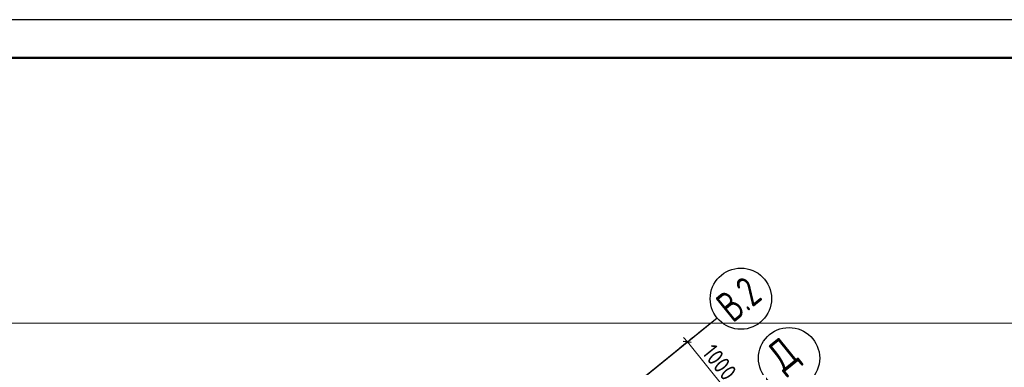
# Model space of a CAD drawing. Header units: millimetres. Extents: x 0 to 59400, y 0 to 42000.
# Tile 30 of 31: x 40098 to 52952, y 37457 to 42000. Entities that reach past the tile are written whole.
import ezdxf

# ---------------------------------------------------------------- set-up
doc = ezdxf.new("R2010")
doc.units = ezdxf.units.MM
doc.linetypes.add('______5', pattern=[1100, 800, -100, 100, -100])
doc.layers.add('Standard', color=7, linetype='Continuous', lineweight=25)
doc.layers.add('Размерная линия_ общее', color=7, linetype='Continuous', lineweight=13)
doc.layers.add('Оси', color=7, linetype='______5', lineweight=13, true_color=0x656565)
doc.styles.add('ISOCPEUR', font='txt')

msp = doc.modelspace()

# ---------------------------------------------------------------- linework, layer by layer
at = {"layer": 'Standard', "color": 7, "linetype": 'Continuous', "lineweight": 25, "transparency": 33554687}
msp.add_lwpolyline([(0, 0), (59400, 0), (59400, 42000), (0, 42000), (0, 0)], close=True, dxfattribs=at)
at = {"layer": 'Standard', "color": 7, "linetype": 'Continuous', "lineweight": 13, "transparency": 33554687}
for points in [[(59400, 42000), (0, 42000), (0, 19532), (59400, 19532), (59400, 42000)], [(6813, 19282), (55406, 19282), (55406, 38032), (6813, 38032), (6813, 19282)], [(6813, 19532), (55406, 19532), (55406, 38032), (6813, 38032), (6813, 19532)]]:
    msp.add_lwpolyline(points, dxfattribs=at)
at = {"layer": 'Standard', "color": 7, "linetype": 'Continuous', "lineweight": 50, "transparency": 33554687}
msp.add_lwpolyline([(2000, 41500), (58900, 41500), (58900, 500), (2000, 500), (2000, 41500)], close=True, dxfattribs=at)
at = {"layer": 'Standard', "color": 7, "linetype": 'Continuous', "lineweight": 18, "transparency": 33554687}
msp.add_lwpolyline([(58900, 41500), (2000, 41500), (2000, 6000), (58900, 6000), (58900, 41500)], dxfattribs=at)
at = {"layer": 'Оси', "color": 8, "linetype": '______5', "lineweight": -3, "transparency": 33554687}
msp.add_line((36993, 28216), (49202, 38103), dxfattribs=at)
at = {"layer": 'Оси', "color": 7, "linetype": 'Continuous', "lineweight": 25, "transparency": 33554687}
msp.add_line((48037, 37159), (49202, 38103), dxfattribs=at)
for centre in [(49513, 38354), (50142, 37577)]:
    msp.add_circle(centre, 400, dxfattribs=at)
at = {"layer": 'Размерная линия_ общее', "color": 253, "linetype": 'Continuous', "lineweight": -3, "true_color": 0xa0a0a0, "transparency": 33554687}
for q in [(49047, 37977), (48911, 37867), (48717, 37709)]:
    msp.add_line((48814, 37788), q, dxfattribs=at)
at = {"layer": 'Размерная линия_ общее', "color": 7, "linetype": 'Continuous', "lineweight": 25, "transparency": 33554687}
msp.add_line((48866, 37782), (48761, 37793), dxfattribs=at)
at = {"layer": 'Размерная линия_ общее', "color": 7, "linetype": 'Continuous', "lineweight": 13, "transparency": 33554687}
for p, q in [((48814, 37788), (48766, 37846)), ((49443, 37011), (48814, 37788))]:
    msp.add_line(p, q, dxfattribs=at)

# ---------------------------------------------------------------- texts
at = {"layer": 'Оси', "color": 7, "linetype": 'Continuous', "lineweight": 35, "transparency": 33554687, "char_height": 400, "attachment_point": 7, "rotation": 39, "style": 'ISOCPEUR'}
for s, insert, width in [('\\W0.72;В.2', (49407, 38028), 719.48), ('\\W0.82;Д', (50120, 37319), 523.53)]:
    msp.add_mtext(s, dxfattribs=dict(at, insert=insert, width=width))
at = {"layer": 'Размерная линия_ общее', "color": 7, "linetype": 'Continuous', "lineweight": 25, "transparency": 33554687, "insert": (48994, 37644), "char_height": 220, "width": 666.91, "attachment_point": 7, "rotation": 309, "style": 'ISOCPEUR'}
msp.add_mtext('\\W0.87;1000', dxfattribs=at)

doc.saveas('drawing.dxf')
